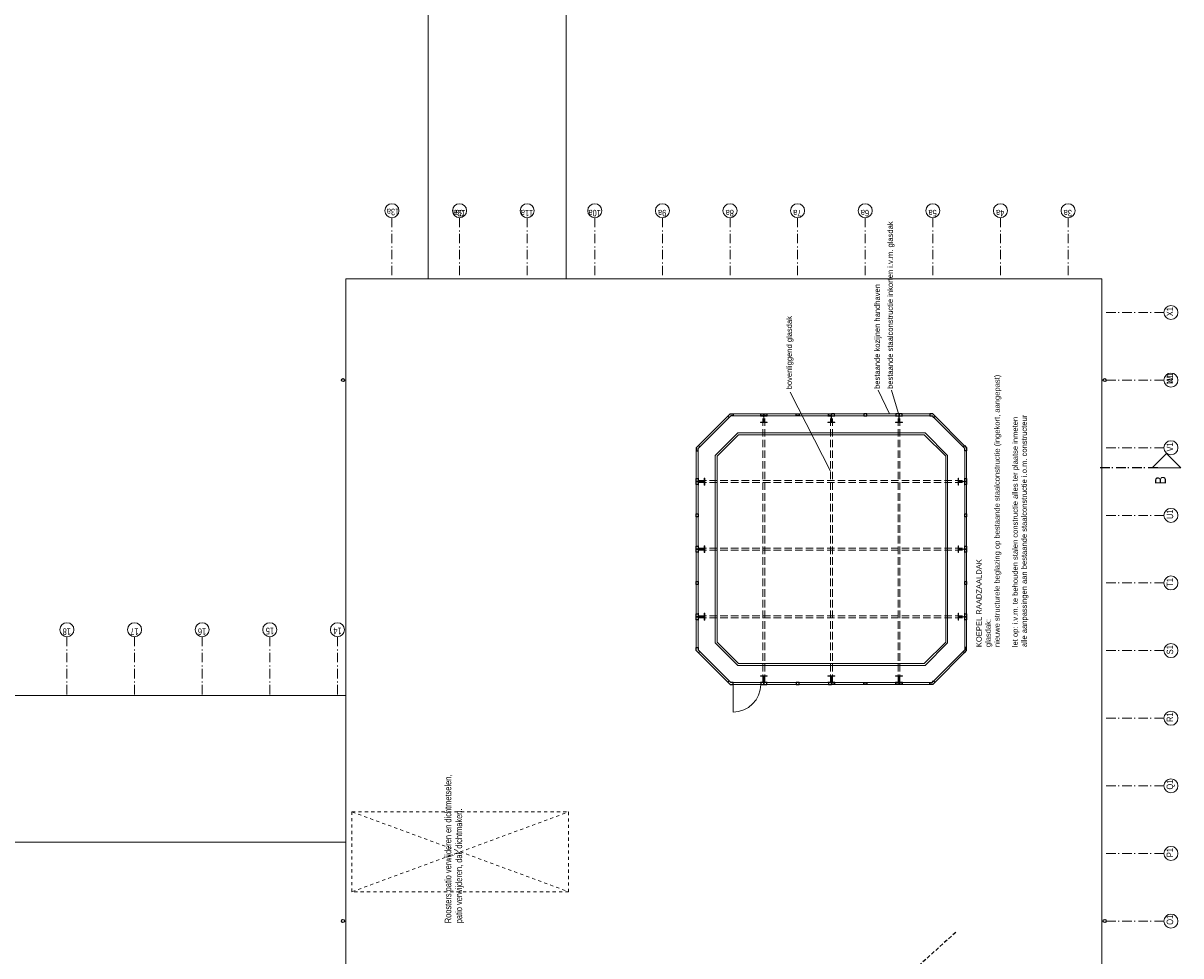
# Model space of a CAD drawing. Header units: millimetres. Extents: x -88840 to 85996, y -16279 to 104709.
# Tile 138 of 184: x 55860 to 85996, y 45390 to 69666. Entities that reach past the tile are written whole.
import ezdxf

# ---------------------------------------------------------------- set-up
doc = ezdxf.new("R2010")
doc.units = ezdxf.units.MM
doc.header["$LTSCALE"] = 400
for name, pattern in [('HIDDEN', [0.375, 0.25, -0.125]), ('STYLE_01', [0.416641, 0.208282, -0.208359]), ('STYLE_02', [0.694427, 0.486069, -0.208359]), ('STYLE_06', [1.041641, 0.625, -0.208282, 0.069427, -0.138931])]:
    doc.linetypes.add(name, pattern=pattern)
doc.layers.add('-ve', color=2, linetype='HIDDEN')
for name, color, linetype, lineweight in [('Binnenkozijnen', 140, 'Continuous', 15), ('Buitenkozijnen', 140, 'Continuous', 15), ('mat-beton (ihwg)', 5, 'Continuous', 25), ('None', 7, 'Continuous', 9), ('Tekst', 140, 'Continuous', 15)]:
    doc.layers.add(name, color=color, linetype=linetype, lineweight=lineweight)
doc.styles.add('Arial', font='arial.ttf', dxfattribs={"height": 176.388889})
doc.styles.add('Arial Narrow', font='ARIALN.TTF', dxfattribs={"height": 222.25})

# ---------------------------------------------------------------- blocks, each defined once
blk = doc.blocks.new('HWA')
at = {"layer": 'None', "color": 92, "linetype": 'Continuous', "lineweight": 25}
blk.add_circle((0, -74), 40, dxfattribs=at)
blk = doc.blocks.new('*U1270')
at = {"layer": 'None', "color": 43, "linetype": 'Continuous', "lineweight": 9, "flags": 128}
blk.add_lwpolyline([(90, -76), (18, -76, -0.4142136), (3, -61), (3, 61, -0.4142136), (18, 76), (90, 76), (90, 85.5), (-90, 85.5), (-90, 76), (-18, 76, -0.4142136), (-3, 61), (-3, -61, -0.4142136), (-18, -76), (-90, -76), (-90, -85.5), (90, -85.5)], format="xyb", close=True, dxfattribs=at)
blk = doc.blocks.new('*U1271')
at = {"layer": 'None', "color": 43, "linetype": 'Continuous', "lineweight": 9, "flags": 128}
blk.add_lwpolyline([(90, -76), (18, -76, -0.4142136), (3, -61), (3, 61, -0.4142136), (18, 76), (90, 76), (90, 85.5), (-90, 85.5), (-90, 76), (-18, 76, -0.4142136), (-3, 61), (-3, -61, -0.4142136), (-18, -76), (-90, -76), (-90, -85.5), (90, -85.5)], format="xyb", close=True, dxfattribs=at)
blk = doc.blocks.new('*U1272')
at = {"layer": 'None', "color": 43, "linetype": 'Continuous', "lineweight": 9, "flags": 128}
blk.add_lwpolyline([(90, -76), (18, -76, -0.4142136), (3, -61), (3, 61, -0.4142136), (18, 76), (90, 76), (90, 85.5), (-90, 85.5), (-90, 76), (-18, 76, -0.4142136), (-3, 61), (-3, -61, -0.4142136), (-18, -76), (-90, -76), (-90, -85.5), (90, -85.5)], format="xyb", close=True, dxfattribs=at)
blk = doc.blocks.new('*U1273')
at = {"layer": 'None', "color": 43, "linetype": 'Continuous', "lineweight": 9, "flags": 128}
blk.add_lwpolyline([(90, -76), (18, -76, -0.4142136), (3, -61), (3, 61, -0.4142136), (18, 76), (90, 76), (90, 85.5), (-90, 85.5), (-90, 76), (-18, 76, -0.4142136), (-3, 61), (-3, -61, -0.4142136), (-18, -76), (-90, -76), (-90, -85.5), (90, -85.5)], format="xyb", close=True, dxfattribs=at)
blk = doc.blocks.new('*U1274')
at = {"layer": 'None', "color": 43, "linetype": 'Continuous', "lineweight": 9, "flags": 128}
blk.add_lwpolyline([(90, -76), (18, -76, -0.4142136), (3, -61), (3, 61, -0.4142136), (18, 76), (90, 76), (90, 85.5), (-90, 85.5), (-90, 76), (-18, 76, -0.4142136), (-3, 61), (-3, -61, -0.4142136), (-18, -76), (-90, -76), (-90, -85.5), (90, -85.5)], format="xyb", close=True, dxfattribs=at)
blk = doc.blocks.new('*U1275')
at = {"layer": 'None', "color": 43, "linetype": 'Continuous', "lineweight": 9, "flags": 128}
blk.add_lwpolyline([(90, -76), (18, -76, -0.4142136), (3, -61), (3, 61, -0.4142136), (18, 76), (90, 76), (90, 85.5), (-90, 85.5), (-90, 76), (-18, 76, -0.4142136), (-3, 61), (-3, -61, -0.4142136), (-18, -76), (-90, -76), (-90, -85.5), (90, -85.5)], format="xyb", close=True, dxfattribs=at)
blk = doc.blocks.new('*U1276')
at = {"layer": 'None', "color": 43, "linetype": 'Continuous', "lineweight": 9, "flags": 128}
blk.add_lwpolyline([(90, -76), (18, -76, -0.4142136), (3, -61), (3, 61, -0.4142136), (18, 76), (90, 76), (90, 85.5), (-90, 85.5), (-90, 76), (-18, 76, -0.4142136), (-3, 61), (-3, -61, -0.4142136), (-18, -76), (-90, -76), (-90, -85.5), (90, -85.5)], format="xyb", close=True, dxfattribs=at)
blk = doc.blocks.new('*U1277')
at = {"layer": 'None', "color": 43, "linetype": 'Continuous', "lineweight": 9, "flags": 128}
blk.add_lwpolyline([(90, -76), (18, -76, -0.4142136), (3, -61), (3, 61, -0.4142136), (18, 76), (90, 76), (90, 85.5), (-90, 85.5), (-90, 76), (-18, 76, -0.4142136), (-3, 61), (-3, -61, -0.4142136), (-18, -76), (-90, -76), (-90, -85.5), (90, -85.5)], format="xyb", close=True, dxfattribs=at)
blk = doc.blocks.new('*U1278')
at = {"layer": 'None', "color": 43, "linetype": 'Continuous', "lineweight": 9, "flags": 128}
blk.add_lwpolyline([(90, -76), (18, -76, -0.4142136), (3, -61), (3, 61, -0.4142136), (18, 76), (90, 76), (90, 85.5), (-90, 85.5), (-90, 76), (-18, 76, -0.4142136), (-3, 61), (-3, -61, -0.4142136), (-18, -76), (-90, -76), (-90, -85.5), (90, -85.5)], format="xyb", close=True, dxfattribs=at)
blk = doc.blocks.new('*U1279')
at = {"layer": 'None', "color": 43, "linetype": 'Continuous', "lineweight": 9, "flags": 128}
blk.add_lwpolyline([(90, -76), (18, -76, -0.4142136), (3, -61), (3, 61, -0.4142136), (18, 76), (90, 76), (90, 85.5), (-90, 85.5), (-90, 76), (-18, 76, -0.4142136), (-3, 61), (-3, -61, -0.4142136), (-18, -76), (-90, -76), (-90, -85.5), (90, -85.5)], format="xyb", close=True, dxfattribs=at)
blk = doc.blocks.new('*U1280')
at = {"layer": 'None', "color": 43, "linetype": 'Continuous', "lineweight": 9, "flags": 128}
blk.add_lwpolyline([(90, -76), (18, -76, -0.4142136), (3, -61), (3, 61, -0.4142136), (18, 76), (90, 76), (90, 85.5), (-90, 85.5), (-90, 76), (-18, 76, -0.4142136), (-3, 61), (-3, -61, -0.4142136), (-18, -76), (-90, -76), (-90, -85.5), (90, -85.5)], format="xyb", close=True, dxfattribs=at)
blk = doc.blocks.new('*U1281')
at = {"layer": 'None', "color": 43, "linetype": 'Continuous', "lineweight": 9, "flags": 128}
blk.add_lwpolyline([(90, -76), (18, -76, -0.4142136), (3, -61), (3, 61, -0.4142136), (18, 76), (90, 76), (90, 85.5), (-90, 85.5), (-90, 76), (-18, 76, -0.4142136), (-3, 61), (-3, -61, -0.4142136), (-18, -76), (-90, -76), (-90, -85.5), (90, -85.5)], format="xyb", close=True, dxfattribs=at)
blk = doc.blocks.new('*U1282')
at = {"layer": 'None', "color": 140, "linetype": 'Continuous', "lineweight": 15}
for p, q in [((10361, -31570), (11241, -30690)), ((11241, -30690), (16521, -30690)), ((16521, -30690), (17401, -31570)), ((10411, -31591), (11262, -30740)), ((11262, -30740), (16500, -30740)), ((16500, -30740), (17351, -31591)), ((10361, -36850), (10361, -31570)), ((10411, -36829), (10411, -31591)), ((17351, -31591), (17351, -36829)), ((17401, -31570), (17401, -36850)), ((11241, -37730), (10361, -36850)), ((11262, -37680), (10411, -36829)), ((17351, -36829), (16500, -37680)), ((17401, -36850), (16521, -37730)), ((16521, -37730), (11241, -37730)), ((16500, -37680), (11262, -37680))]:
    blk.add_line(p, q, dxfattribs=at)
at = {"layer": 'None', "color": 92, "linetype": 'Continuous', "lineweight": 25}
for points in [[(11262, -30740), (11220, -30782), (11184, -30747), (11241, -30690), (11321, -30690), (11321, -30740)], [(12041, -30690), (12121, -30690), (12121, -30740), (12041, -30740)], [(12121, -30690), (12201, -30690), (12201, -30740), (12121, -30740)], [(12961, -30690), (13041, -30690), (13041, -30740), (12961, -30740)], [(13801, -30690), (13881, -30690), (13881, -30740), (13801, -30740)], [(13881, -30690), (13961, -30690), (13961, -30740), (13881, -30740)], [(14721, -30690), (14801, -30690), (14801, -30740), (14721, -30740)], [(15561, -30690), (15641, -30690), (15641, -30740), (15561, -30740)], [(15641, -30690), (15721, -30690), (15721, -30740), (15641, -30740)], [(16500, -30740), (16542, -30782), (16578, -30747), (16521, -30690), (16441, -30690), (16441, -30740)], [(10411, -31591), (10453, -31549), (10418, -31513), (10361, -31570), (10361, -31650), (10411, -31650)], [(17351, -31591), (17309, -31549), (17344, -31513), (17401, -31570), (17401, -31650), (17351, -31650)], [(10411, -32450), (10411, -32370), (10361, -32370), (10361, -32450)], [(10411, -32530), (10411, -32450), (10361, -32450), (10361, -32530)], [(17351, -32450), (17351, -32370), (17401, -32370), (17401, -32450)], [(17351, -32530), (17351, -32450), (17401, -32450), (17401, -32530)], [(10411, -33370), (10411, -33290), (10361, -33290), (10361, -33370)], [(17351, -33370), (17351, -33290), (17401, -33290), (17401, -33370)], [(10411, -34210), (10411, -34130), (10361, -34130), (10361, -34210)], [(10411, -34210), (10411, -34290), (10361, -34290), (10361, -34210)], [(17351, -34210), (17351, -34130), (17401, -34130), (17401, -34210)], [(17351, -34210), (17351, -34290), (17401, -34290), (17401, -34210)], [(10411, -35050), (10411, -35130), (10361, -35130), (10361, -35050)], [(17351, -35050), (17351, -35130), (17401, -35130), (17401, -35050)], [(10411, -35890), (10411, -35970), (10361, -35970), (10361, -35890)], [(10411, -35970), (10411, -36050), (10361, -36050), (10361, -35970)], [(17351, -35890), (17351, -35970), (17401, -35970), (17401, -35890)], [(17351, -35970), (17351, -36050), (17401, -36050), (17401, -35970)], [(10411, -36829), (10453, -36871), (10418, -36907), (10361, -36850), (10361, -36770), (10411, -36770)], [(17351, -36829), (17309, -36871), (17344, -36907), (17401, -36850), (17401, -36770), (17351, -36770)], [(11262, -37680), (11220, -37638), (11184, -37673), (11241, -37730), (11321, -37730), (11321, -37680)], [(16500, -37680), (16542, -37638), (16578, -37673), (16521, -37730), (16441, -37730), (16441, -37680)], [(12041, -37680), (12121, -37680), (12121, -37730), (12041, -37730)], [(12121, -37680), (12201, -37680), (12201, -37730), (12121, -37730)], [(12961, -37680), (13041, -37680), (13041, -37730), (12961, -37730)], [(13801, -37680), (13881, -37680), (13881, -37730), (13801, -37730)], [(13881, -37680), (13961, -37680), (13961, -37730), (13881, -37730)], [(14721, -37680), (14801, -37680), (14801, -37730), (14721, -37730)], [(15561, -37680), (15641, -37680), (15641, -37730), (15561, -37730)], [(15641, -37680), (15721, -37680), (15721, -37730), (15641, -37730)]]:
    blk.add_lwpolyline(points, close=True, dxfattribs=at)
at = {"layer": 'None', "color": 43, "xscale": -1}
for name, p in [('*U1278', (12121, -30825)), ('*U1276', (13881, -30825)), ('*U1277', (15641, -30825))]:
    blk.add_blockref(name, p, dxfattribs=at)
at = {"layer": 'None', "color": 43, "xscale": -1, "rotation": 270}
for name, p in [('*U1279', (10497, -32450)), ('*U1280', (10497, -34210)), ('*U1281', (10497, -35970))]:
    blk.add_blockref(name, p, dxfattribs=at)
at = {"layer": 'None', "color": 43, "rotation": 270}
for name, p in [('*U1274', (17266, -32450)), ('*U1270', (17266, -34210)), ('*U1275', (17266, -35970))]:
    blk.add_blockref(name, p, dxfattribs=at)
at = {"layer": 'None', "color": 43}
for name, p in [('*U1273', (12121, -37594)), ('*U1272', (13881, -37594)), ('*U1271', (15641, -37594))]:
    blk.add_blockref(name, p, dxfattribs=at)
blk = doc.blocks.new('*U1283')
at = {"layer": 'None', "color": 8, "lineweight": 5}
for p, q in [((11442, -31186), (10857, -31771)), ((11463, -31236), (10907, -31792)), ((11442, -31186), (16320, -31186)), ((11463, -31236), (16299, -31236)), ((16299, -31236), (16855, -31792)), ((16320, -31186), (16905, -31771)), ((10857, -36649), (10857, -31771)), ((10907, -36628), (10907, -31792)), ((16855, -31792), (16855, -36628)), ((16905, -31771), (16905, -36649)), ((10857, -36649), (11442, -37234)), ((10907, -36628), (11463, -37184)), ((16299, -37184), (16855, -36628)), ((16320, -37234), (16905, -36649)), ((11442, -37234), (16320, -37234)), ((11463, -37184), (16299, -37184))]:
    blk.add_line(p, q, dxfattribs=at)
blk = doc.blocks.new('*U1284')
at = {"layer": 'None', "color": 8, "linetype": 'STYLE_02', "lineweight": 5}
for p, q in [((12096, -30762), (12096, -37670)), ((12146, -30762), (12146, -37670)), ((13856, -30762), (13856, -37670)), ((13906, -30762), (13906, -37670)), ((15616, -30762), (15616, -37670)), ((15666, -30762), (15666, -37670)), ((10421, -32425), (17329, -32425)), ((10421, -32475), (17329, -32475)), ((10421, -34185), (17329, -34185)), ((10421, -34235), (17329, -34235)), ((10421, -35945), (17329, -35945)), ((10421, -35995), (17329, -35995))]:
    blk.add_line(p, q, dxfattribs=at)
blk = doc.blocks.new('*U1285')
at = {"layer": 'None', "color": 43, "linetype": 'Continuous', "lineweight": 9}
blk.add_line((9641, -31650), (10361, -31650), dxfattribs=at)
at = {"layer": 'None', "color": 8, "lineweight": 5}
for p, q in [((15907, -34185), (17971, -33138)), ((17401, -35720), (18021, -35431)), ((17351, -35970), (18021, -35770))]:
    blk.add_line(p, q, dxfattribs=at)
at = {"layer": 'None', "color": 43, "linetype": 'Continuous', "lineweight": 9}
blk.add_arc((10361, -31650), 720, 180, 270, dxfattribs=at)
at = {"layer": 'None', "color": 7}
for name in ['*U1282', '*U1284', '*U1283']:
    blk.add_blockref(name, (0, 0), dxfattribs=at)
at = {"layer": 'None', "color": 140, "char_height": 141.11, "attachment_point": 1, "style": 'Arial'}
for s, insert in [('bovenliggend glasdak', (18041, -33040)), ('bestaande kozijnen handhaven', (18051, -35330)), ('bestaande staalconstructie inkorten i.v.m. glasdak', (18051, -35669)), ('KOEPEL RAADZAALDAK\\Pglasdak:\\Pnieuwe structurele beglazing op bestaande staalconstructie (ingekort, aangepast)\\P\\Plet op: i.v.m. te behouden stalen constructie alles ter plaatse inmeten\\Palle aanpassingen aan bestaande staalconstructie i.o.m. constructeur', (11331, -37980))]:
    blk.add_mtext(s, dxfattribs=dict(at, insert=insert))

msp = doc.modelspace()

# ---------------------------------------------------------------- linework, layer by layer
at = {"layer": '-ve'}
msp.add_line((80134.38545, 46000.77166), (53369.57514, 21914.92122), dxfattribs=at)
at = {"layer": 'Buitenkozijnen', "color": 43, "linetype": 'Continuous', "lineweight": 9}
for p, q in [((66404.79421, 71955.04675), (66404.79421, 63015.04674)), ((69995.7746, 71955.04675), (69995.7746, 63015.04674))]:
    msp.add_line(p, q, dxfattribs=at)
at = {"layer": 'None', "color": 7, "linetype": 'STYLE_06', "lineweight": 9}
for p, q in [((65460.2844, 64602.15449), (65460.2844, 63102.15449)), ((67220.2844, 64602.15449), (67220.2844, 63102.15449)), ((67220.2844, 64602.15449), (67220.2844, 63102.15449)), ((68980.2844, 64602.15449), (68980.2844, 63102.15449)), ((70740.2844, 64602.15449), (70740.2844, 63102.15449)), ((72500.2844, 64602.15449), (72500.2844, 63102.15449)), ((74260.2844, 64602.15449), (74260.2844, 63102.15449)), ((76020.2844, 64602.15449), (76020.2844, 63102.15449)), ((77780.2844, 64602.15449), (77780.2844, 63102.15449)), ((79540.2844, 64602.15449), (79540.2844, 63102.15449)), ((81300.2844, 64602.15449), (81300.2844, 63102.15449)), ((83060.2844, 64602.15449), (83060.2844, 63102.15449)), ((85556.09859, 62135.04669), (84056.09859, 62135.04669)), ((85556.09859, 60375.04669), (84056.09859, 60375.04669)), ((85556.09859, 60375.04669), (84056.09859, 60375.04669)), ((85556.09859, 58615.04669), (84056.09859, 58615.04669)), ((85556.09859, 56855.04669), (84056.09859, 56855.04669)), ((85556.09859, 55095.04669), (84056.09859, 55095.04669)), ((57000.2844, 53696.24012), (57000.2844, 52196.24012)), ((58760.2844, 53696.24012), (58760.2844, 52196.24012)), ((60520.2844, 53696.24012), (60520.2844, 52196.24012)), ((62280.2844, 53696.24012), (62280.2844, 52196.24012)), ((64040.2844, 53696.24012), (64040.2844, 52196.24012)), ((85556.09859, 53335.04669), (84056.09859, 53335.04669)), ((85556.09859, 51575.04669), (84056.09859, 51575.04669)), ((85556.09859, 49815.04669), (84056.09859, 49815.04669)), ((85556.09859, 48055.04669), (84056.09859, 48055.04669)), ((85556.09859, 46295.04669), (84056.09859, 46295.04669))]:
    msp.add_line(p, q, dxfattribs=at)
at = {"layer": 'None', "color": 92, "linetype": 'STYLE_06', "lineweight": 25}
msp.add_line((85394.09195, 58093.98765), (83894.09195, 58093.98765), dxfattribs=at)
at = {"layer": 'None', "color": 43, "linetype": 'STYLE_01', "lineweight": 9}
for p, q in [((64420.32504, 47060.04674), (70060.2844, 49135.04674)), ((64420.32504, 49135.04674), (70060.2844, 47060.04674))]:
    msp.add_line(p, q, dxfattribs=at)
at = {"layer": 'None', "color": 43, "linetype": 'Continuous', "lineweight": 9}
for points in [[(64260.2844, 43335.04674), (64260.2844, 63015.04674), (83940.2844, 63015.04674), (83940.2844, 43335.04674)], [(48000.32504, 48345.04674), (48000.32504, 52169.02801), (64260.2844, 52169.02801), (64260.2844, 48345.04674)]]:
    msp.add_lwpolyline(points, close=True, dxfattribs=at)
at = {"layer": 'None', "color": 140, "linetype": 'Continuous', "lineweight": 15, "flags": 128}
msp.add_lwpolyline([(85995.96695, 58093.98765), (85245.96695, 58093.98765), (85620.96695, 58468.98765)], close=True, dxfattribs=at)
at = {"layer": 'None', "color": 43, "linetype": 'STYLE_01', "lineweight": 9}
msp.add_lwpolyline([(64420.32504, 47060.04674), (64420.32504, 49135.04674), (70060.2844, 49135.04674), (70060.2844, 47060.04674)], close=True, dxfattribs=at)
at = {"layer": 'None', "color": 43, "linetype": 'Continuous', "lineweight": 9}
for centre in [(65460.2844, 64784.76091), (67220.2844, 64784.76091), (67220.2844, 64784.76091), (68980.2844, 64784.76091), (70740.2844, 64784.76091), (72500.2844, 64784.76091), (74260.2844, 64784.76091), (76020.2844, 64784.76091), (77780.2844, 64784.76091), (79540.2844, 64784.76091), (81300.2844, 64784.76091), (83060.2844, 64784.76091), (85738.705, 62135.04669), (85738.705, 60375.04669), (85738.705, 60375.04669), (85738.705, 58615.04669), (85738.705, 56855.04669), (85738.705, 55095.04669), (57000.2844, 53878.84654), (58760.2844, 53878.84654), (60520.2844, 53878.84654), (62280.2844, 53878.84654), (64040.2844, 53878.84654), (85738.705, 53335.04669), (85738.705, 51575.04669), (85738.705, 49815.04669), (85738.705, 48055.04669), (85738.705, 46295.04669)]:
    msp.add_circle(centre, 182.60642, dxfattribs=at)

# ---------------------------------------------------------------- block references
at = {"layer": 'mat-beton (ihwg)', "color": 7, "rotation": 90}
msp.add_blockref('HWA', (64111.2844, 46295.04638), dxfattribs=at)
at = {"layer": 'None', "color": 7}
for name, p, rotation in [('*U1285', (42690.2844, 42093.98738), 90), ('HWA', (64260.2844, 60375.04674), 270), ('HWA', (83940.2844, 60375.04674), 90), ('HWA', (83940.2844, 46295.04674), 90)]:
    msp.add_blockref(name, p, dxfattribs=dict(at, rotation=rotation))

# ---------------------------------------------------------------- texts
at = {"layer": 'Binnenkozijnen', "color": 1, "insert": (85325.82251, 57658.16821), "char_height": 282.22222, "attachment_point": 1, "rotation": 90, "style": 'Arial Narrow'}
msp.add_mtext('B', dxfattribs=at)
at = {"layer": 'None', "color": 8, "char_height": 169.333333, "attachment_point": 1, "rotation": 180, "style": 'Arial Narrow'}
for s, insert in [('13a', (65651.19487, 64666.24251)), ('12a', (67377.74263, 64636.13609)), ('3a', (67321.19487, 64636.13609)), ('11a', (69137.74263, 64636.13609)), ('10a', (70897.74263, 64636.13609)), ('9a', (72601.19487, 64636.13609)), ('8a', (74361.19487, 64636.13609)), ('7a', (76121.19487, 64636.13609)), ('6a', (77881.19487, 64636.13609)), ('5a', (79641.19487, 64636.13609)), ('4a', (81401.19487, 64636.13609)), ('3a', (83161.19487, 64636.13609)), ('18', (57104.28672, 53741.83746)), ('17', (58864.28672, 53741.83746)), ('15', (62391.40796, 53760.27955)), ('14', (64151.40796, 53760.27955))]:
    msp.add_mtext(s, dxfattribs=dict(at, insert=insert))
at = {"layer": 'None', "color": 8, "char_height": 169.333333, "attachment_point": 1, "style": 'Arial Narrow'}
for s, insert, width, rotation in [('X1', (85625.94742, 62038.39201), 617.361, 90), ('W1', (85625.94742, 60278.39201), 617.361, 90), ('N1', (85625.94742, 60278.39201), 617.361, 90), ('V1', (85625.94742, 58518.39201), 617.361, 90), ('U1', (85625.94742, 56758.39201), 617.361, 90), ('T1', (85625.94742, 54998.39201), 617.361, 90), ('16', (60624.28672, 53741.83746), 194.7333333, 180), ('S1', (85625.94742, 53238.39201), 617.361, 90), ('R1', (85625.94742, 51478.39201), 617.361, 90), ('Q1', (85625.94742, 49718.39201), 617.361, 90), ('P1', (85625.94742, 47958.39201), 617.361, 90), ('O1', (85625.94742, 46198.39201), 617.361, 90)]:
    msp.add_mtext(s, dxfattribs=dict(at, insert=insert, width=width, rotation=rotation))
at = {"layer": 'Tekst', "color": 140, "insert": (66835.6344, 46239.04535), "char_height": 169.3333333, "attachment_point": 1, "rotation": 90, "style": 'Arial Narrow'}
msp.add_mtext('Roosters patio verwijderen en dichtmetselen,\\Ppatio verwijderen, dak dichtmaken.', dxfattribs=at)

doc.saveas('drawing.dxf')
